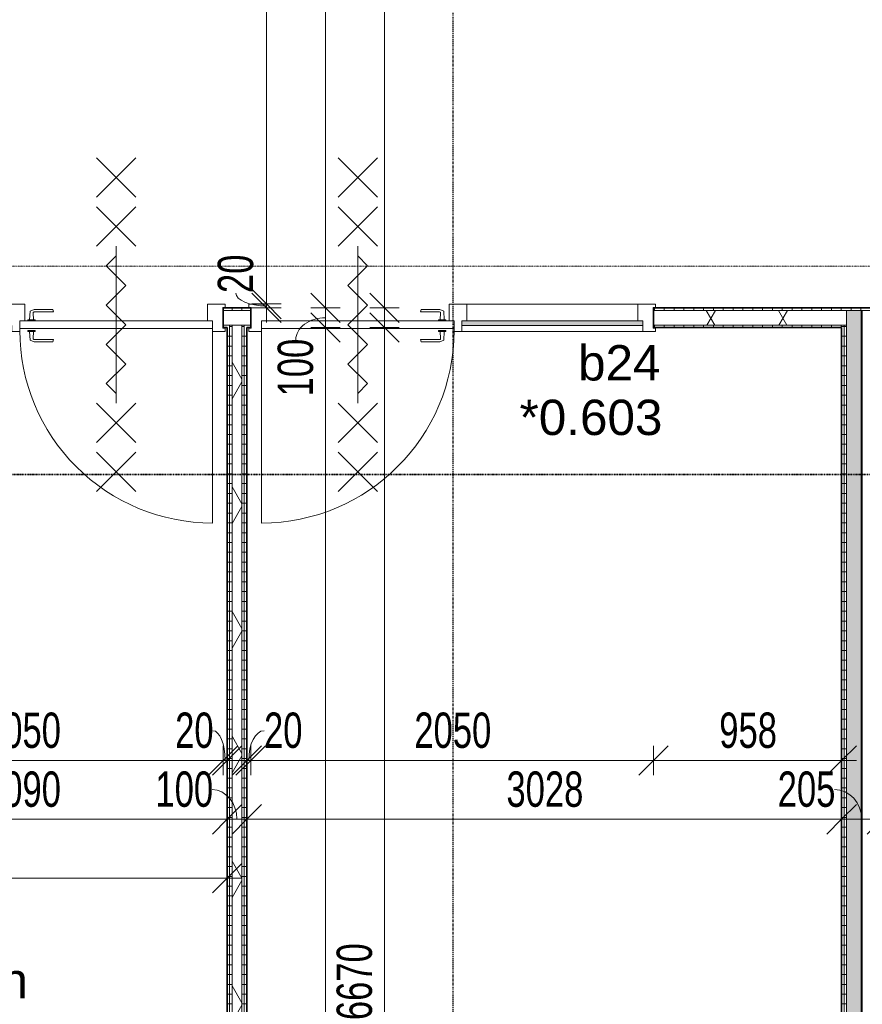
# Model space of a CAD drawing. Header units: millimetres. Extents: x -80560 to 110805, y -11020 to 52719.
# Tile 45 of 152: x 59689 to 63977, y 14604 to 19618. Entities that reach past the tile are written whole.
import ezdxf

# ---------------------------------------------------------------- set-up
doc = ezdxf.new("R2010")
doc.units = ezdxf.units.MM
doc.linetypes.add('CENTER2', pattern=[20, 8, -4, 4, -4])
doc.linetypes.add('DASHDOT2', pattern=[8, 4, -2, 0, -2])
for name, color, linetype, lineweight in [('A-ANNO-DIMS', 211, 'Continuous', 9), ('A-ANNO-DIMS-100', 211, 'Continuous', 9), ('A-ANNO-NOTE', 131, 'Continuous', 18), ('A-AREA-IDEN', 2, 'Continuous', 9), ('A-DETL-GENF', 92, 'Continuous', 18), ('A-DOOR', 31, 'Continuous', 18), ('A-GLAZ', 151, 'Continuous', 18), ('A-GLAZ-IDEN', 152, 'Continuous', 18), ('A-WALL', 113, 'Continuous', 35), ('A-WALL-PATT', 111, 'Continuous', 35), ('G-ANNO-SYMB', 111, 'Continuous', 9), ('I-WALL', 2, 'Continuous', 18), ('S-GRID', 1, 'Continuous', 9)]:
    doc.layers.add(name, color=color, linetype=linetype, lineweight=lineweight)
doc.styles.add('Arial', font='arial.ttf', dxfattribs={"height": 180})
doc.styles.add('Arial_6', font='arial.ttf', dxfattribs={"width": 0.7, "height": 180})
doc.dimstyles.new('n3o_1_8', dxfattribs={"dimscale": 304.8, "dimtxt": 183.646692, "dimasz": 0.492126, "dimexe": 0.246063, "dimexo": 0.0625, "dimgap": 0.032808, "dimtad": 1, "dimdec": 0, "dimdsep": 46, "dimtxsty": 'Arial_6', "dimblk1": 'OBLIQUE', "dimblk2": 'OBLIQUE', "dimsah": 1, "dimcen": 0.09, "dimdle": 0.246063, "dimazin": 0, "dimtfac": 1, "dimtdec": 4, "dimtix": 1, "dimtmove": 0, "dimatfit": 3, "dimfxl": 0.246063, "dimfxlon": 1, "dimtvp": 1, "dimtolj": 1, "dimtzin": 0, "dimarcsym": 2})
doc.dimstyles.new('n3o_1_8_2', dxfattribs={"dimscale": 304.8, "dimtxt": 183.646692, "dimasz": 0.492126, "dimexe": 0.246063, "dimexo": 0.0625, "dimgap": 0.032808, "dimtad": 1, "dimdec": 0, "dimdsep": 46, "dimtxsty": 'Arial_6', "dimblk1": 'OBLIQUE', "dimblk2": 'OBLIQUE', "dimsah": 1, "dimcen": 0.09, "dimdle": 0.246063, "dimazin": 0, "dimtfac": 1, "dimtdec": 4, "dimtix": 1, "dimtmove": 1, "dimatfit": 3, "dimfxl": 0.246063, "dimfxlon": 1, "dimtvp": 1, "dimtolj": 1, "dimtzin": 0, "dimarcsym": 2})
doc.dimstyles.new('n3o_1_8_3', dxfattribs={"dimscale": 304.8, "dimtxt": 183.646692, "dimasz": 0.492126, "dimexe": 0.246063, "dimexo": 0.0625, "dimgap": 0.032808, "dimtad": 1, "dimdec": 0, "dimdsep": 46, "dimtxsty": 'Arial_6', "dimblk1": 'OBLIQUE', "dimblk2": 'OBLIQUE', "dimsah": 1, "dimcen": 0.09, "dimdle": 0.246063, "dimazin": 0, "dimtfac": 1, "dimtdec": 4, "dimtix": 1, "dimtmove": 0, "dimatfit": 3, "dimfxl": 0.246063, "dimfxlon": 1, "dimtvp": 1, "dimtolj": 1, "dimtzin": 0, "dimarcsym": 2})
pattern_1 = [(180, (60844.82, 14005.25), (-1e-13, -50), [])]
pattern_2 = [(60, (24894.82, 0), (-274.963, 158.75), []), (120, (24894.82, 0), (-274.963, -158.75), [])]
pattern_3 = [(180, (64077.32, 14055.25), (-1e-13, -50), [])]
pattern_4 = [(90, (60319.82, 18050), (-50, -2e-13), [])]

# ---------------------------------------------------------------- blocks, each defined once
blk = doc.blocks.new('32_n3o_deur_enkel met zijlicht - 90x139_17_K_980_2410x2070_deur glasstrook_60 min_zs-34330500-DO_00 begane grond')
at = {"layer": 'A-GLAZ'}
for p, q in [((-970, 69.5), (-1035, 69.5)), ((-1035, 69.5), (-1035, 52.5)), ((-1035, 52.5), (-1023, 52.5)), ((-1023, 52.5), (-1023, -52.5)), ((-970, 39.5), (-970, 69.5)), ((-970, 69.5), (-50, 69.5)), ((-10, 69.5), (-50, 69.5)), ((-50, 69.5), (-50, 39.5)), ((-10, 55.5), (-10, 69.5)), ((1035, 69.5), (970, 69.5)), ((970, 69.5), (970, 55.5)), ((1023, -52.5), (1023, 52.5)), ((1023, 52.5), (1035, 52.5)), ((1035, 52.5), (1035, 69.5)), ((-945, -69.5), (-945, 15.5)), ((-75, 15.5), (-75, -69.5)), ((15, -69.5), (15, 15.5)), ((945, 15.5), (945, -69.5)), ((-1023, -52.5), (-1035, -52.5)), ((-1035, -52.5), (-1035, -69.5)), ((-1035, -69.5), (-945, -69.5)), ((-75, -69.5), (-945, -69.5)), ((-75, -69.5), (15, -69.5)), ((945, -69.5), (1035, -69.5)), ((1035, -52.5), (1023, -52.5)), ((1035, -69.5), (1035, -52.5))]:
    blk.add_line(p, q, dxfattribs=at)
blk = doc.blocks.new('30_n3o_deur_dicht - 40mm_draai_60min_zs_LS-33372926-DO_00 begane grond')
at = {"layer": 'A-DOOR'}
for p, q in [((0, 40), (-980, 40)), ((-980, 40), (-980, 0)), ((-980, 0), (0, 0)), ((0, 0), (0, 40))]:
    blk.add_line(p, q, dxfattribs=at)
blk = doc.blocks.new('30_n3o_beslag_deurkruk_met_schild - std-V111-DO_00 begane grond')
at = {"layer": 'A-DOOR'}
for p, q in [((-18.5, 0), (-18.5, -5)), ((18.5, -5), (18.5, 0)), ((-18.5, -5), (18.5, -5)), ((-7.8, -48.4), (-10, -5)), ((12.7, -58), (-7.8, -48.4)), ((10, -5), (8.3, -39.7)), ((13.3, -45), (111, -45)), ((111, -45), (108, -58)), ((108, -58), (12.7, -58))]:
    blk.add_line(p, q, dxfattribs=at)
at = {"layer": 'A-DOOR', "flags": 128}
blk.add_lwpolyline([(8.3, -39.7), (8.6, -41.7), (9.6, -43.4), (11.3, -44.6), (13.3, -45)], dxfattribs=at)
blk = doc.blocks.new('30_n3o_beslag_deurkruk_met_schild - std-V112-DO_00 begane grond')
at = {"layer": 'A-DOOR'}
for p, q in [((-7.8, 48.4), (12.7, 58)), ((12.7, 58), (108, 58)), ((108, 58), (111, 45)), ((18.5, 5), (-18.5, 5)), ((-18.5, 5), (-18.5, 0)), ((-10, 5), (-7.8, 48.4)), ((8.3, 39.7), (10, 5)), ((111, 45), (13.3, 45)), ((18.5, 0), (18.5, 5)), ((-18.5, 0), (18.5, 0))]:
    blk.add_line(p, q, dxfattribs=at)
at = {"layer": 'A-DOOR', "flags": 128}
blk.add_lwpolyline([(13.3, 45), (11.3, 44.6), (9.6, 43.4), (8.6, 41.7), (8.3, 39.7)], dxfattribs=at)
blk = doc.blocks.new('00_n3o_symbool_swingangle - std-33372938-DO_00 begane grond')
at = {"layer": 'A-DOOR'}
blk.add_line((-415, -10), (-415, -990), dxfattribs=at)
blk.add_arc((-415, -10), 980, 270, 0, dxfattribs=at)
blk = doc.blocks.new('32_n3o_deur_enkel met zijlicht - 90x139_17_K_980_2410x2070_deur glasstrook_60 min_zs-34330535-DO_00 begane grond')
at = {"layer": 'A-GLAZ'}
for p, q in [((-1035, 69.5), (-945, 69.5)), ((-1035, 52.5), (-1035, 69.5)), ((-1023, 52.5), (-1035, 52.5)), ((-1023, -52.5), (-1023, 52.5)), ((-945, 69.5), (-945, -15.5)), ((-75, 69.5), (-945, 69.5)), ((-75, 69.5), (15, 69.5)), ((-75, -15.5), (-75, 69.5)), ((15, 69.5), (15, -15.5)), ((945, 69.5), (1035, 69.5)), ((945, -15.5), (945, 69.5)), ((1023, 52.5), (1023, -52.5)), ((1035, 52.5), (1023, 52.5)), ((1035, 69.5), (1035, 52.5)), ((-970, -39.5), (-970, -69.5)), ((-50, -69.5), (-50, -39.5)), ((-1035, -52.5), (-1023, -52.5)), ((-1035, -69.5), (-1035, -52.5)), ((-970, -69.5), (-1035, -69.5)), ((-970, -69.5), (-50, -69.5)), ((-10, -69.5), (-50, -69.5)), ((-10, -55.5), (-10, -69.5)), ((970, -69.5), (970, -55.5)), ((1035, -69.5), (970, -69.5)), ((1023, -52.5), (1035, -52.5)), ((1035, -52.5), (1035, -69.5))]:
    blk.add_line(p, q, dxfattribs=at)
blk = doc.blocks.new('30_n3o_deur_dicht - 40mm_draai_60min_zs_LS-33372912-DO_00 begane grond')
at = {"layer": 'A-DOOR'}
for p, q in [((-980, -40), (-980, 0)), ((-980, 0), (0, 0)), ((0, 0), (0, -40)), ((0, -40), (-980, -40))]:
    blk.add_line(p, q, dxfattribs=at)
blk = doc.blocks.new('30_n3o_beslag_deurkruk_met_schild - std-887349-DO_00 begane grond')
at = {"layer": 'A-DOOR'}
for p, q in [((-7.8, 48.4), (12.7, 58)), ((12.7, 58), (108, 58)), ((108, 58), (111, 45)), ((18.5, 5), (-18.5, 5)), ((-18.5, 5), (-18.5, 0)), ((-10, 5), (-7.8, 48.4)), ((8.3, 39.7), (10, 5)), ((111, 45), (13.3, 45)), ((18.5, 0), (18.5, 5))]:
    blk.add_line(p, q, dxfattribs=at)
at = {"layer": 'A-DOOR', "flags": 128}
blk.add_lwpolyline([(13.3, 45), (11.3, 44.6), (9.6, 43.4), (8.6, 41.7), (8.3, 39.7)], dxfattribs=at)
blk = doc.blocks.new('30_n3o_beslag_deurkruk_met_schild - std-875116-DO_00 begane grond')
at = {"layer": 'A-DOOR'}
for p, q in [((18.5, 0), (-18.5, 0)), ((-18.5, 0), (-18.5, -5)), ((18.5, -5), (18.5, 0)), ((-18.5, -5), (18.5, -5)), ((-7.8, -48.4), (-10, -5)), ((12.7, -58), (-7.8, -48.4)), ((10, -5), (8.3, -39.7)), ((13.3, -45), (111, -45)), ((111, -45), (108, -58)), ((108, -58), (12.7, -58))]:
    blk.add_line(p, q, dxfattribs=at)
at = {"layer": 'A-DOOR', "flags": 128}
blk.add_lwpolyline([(8.3, -39.7), (8.6, -41.7), (9.6, -43.4), (11.3, -44.6), (13.3, -45)], dxfattribs=at)
blk = doc.blocks.new('00_n3o_symbool_swingangle - std-33372925-DO_00 begane grond')
at = {"layer": 'A-DOOR'}
blk.add_line((-415, 10), (-415, 990), dxfattribs=at)
blk.add_arc((-415, 10), 980, 360, 90, dxfattribs=at)
blk = doc.blocks.new('30_n3o_raam_vast - 24mm-33475744-DO_00 begane grond')
at = {"layer": 'A-DOOR'}
blk.add_hatch(color=256, dxfattribs=at).paths.add_polyline_path([(0, 24), (-920, 24), (-920, 0), (0, 0)], flags=0)
for p, q in [((0, 24), (-920, 24)), ((-920, 24), (-920, 0)), ((-920, 0), (0, 0)), ((0, 0), (0, 24))]:
    blk.add_line(p, q, dxfattribs=at)
blk = doc.blocks.new('01_n3o_symbool_lijn_met_tekst - brandwerend_B60-33375098-DO_00 begane grond')
at = {"layer": 'A-DETL-GENF', "color": 3, "linetype": 'DASHDOT2'}
blk.add_line((0, 0), (19740, 0), dxfattribs=at)
blk = doc.blocks.new('DIMBLOCK170-DO_00 begane grond')
at = {"layer": 'A-ANNO-DIMS-100'}
for p, q in [((58654.8, 15545.7), (58729.8, 15620.7)), ((58654.8, 15620.7), (58654.8, 15470.7)), ((58654.8, 15545.7), (58654.8, 15620.7)), ((60744.8, 15545.7), (60819.8, 15620.7)), ((60744.8, 15620.7), (60744.8, 15470.7)), ((60744.8, 15545.7), (60744.8, 15620.7)), ((58654.8, 15545.7), (58579.8, 15470.7)), ((58654.8, 15545.7), (60744.8, 15545.7)), ((60744.8, 15545.7), (60669.8, 15470.7))]:
    blk.add_line(p, q, dxfattribs=at)
at = {"layer": 'A-ANNO-DIMS-100', "color": 0, "insert": (59507.7, 15789.4), "char_height": 180, "width": 461.094, "attachment_point": 1, "line_spacing_factor": 0.941778, "style": 'Arial_6'}
blk.add_mtext('2090', dxfattribs=at)
blk = doc.blocks.new('_Oblique')
at = {"color": 0, "linetype": 'ByBlock', "lineweight": -2}
blk.add_line((-0.5, -0.5), (0.5, 0.5), dxfattribs=at)
blk = doc.blocks.new('DIMBLOCK171-DO_00 begane grond')
at = {"layer": 'A-ANNO-DIMS-100'}
for p, q in [((60744.8, 15545.7), (60819.8, 15620.7)), ((60744.8, 15620.7), (60744.8, 15470.7)), ((60744.8, 15545.7), (60744.8, 15620.7)), ((60844.8, 15545.7), (60919.8, 15620.7)), ((60844.8, 15620.7), (60844.8, 15470.7)), ((60844.8, 15545.7), (60844.8, 15620.7)), ((60744.8, 15545.7), (60669.8, 15470.7)), ((60744.8, 15545.7), (60844.8, 15545.7)), ((60844.8, 15545.7), (60769.8, 15470.7))]:
    blk.add_line(p, q, dxfattribs=at)
blk.add_ellipse((60668.5, 15545.7), major_axis=(0, 151.3), ratio=0.835334, start_param=4.712389, end_param=6.283185, dxfattribs=at)
at = {"layer": 'A-ANNO-DIMS-100', "color": 0, "insert": (60380.3, 15789.4), "char_height": 180, "width": 345.821, "attachment_point": 1, "line_spacing_factor": 0.941778, "style": 'Arial_6'}
blk.add_mtext('100', dxfattribs=at)
blk = doc.blocks.new('DIMBLOCK172-DO_00 begane grond')
at = {"layer": 'A-ANNO-DIMS-100'}
for p, q in [((60844.8, 15545.7), (60919.8, 15620.7)), ((60844.8, 15620.7), (60844.8, 15470.7)), ((60844.8, 15545.7), (60844.8, 15620.7)), ((63872.3, 15545.7), (63947.3, 15620.7)), ((63872.3, 15620.7), (63872.3, 15470.7)), ((63872.3, 15545.7), (63872.3, 15620.7)), ((60844.8, 15545.7), (60769.8, 15470.7)), ((60844.8, 15545.7), (63872.3, 15545.7)), ((63872.3, 15545.7), (63797.3, 15470.7))]:
    blk.add_line(p, q, dxfattribs=at)
at = {"layer": 'A-ANNO-DIMS-100', "color": 0, "insert": (62166.4, 15789.4), "char_height": 180, "width": 461.094, "attachment_point": 1, "line_spacing_factor": 0.941778, "style": 'Arial_6'}
blk.add_mtext('3028', dxfattribs=at)
blk = doc.blocks.new('DIMBLOCK173-DO_00 begane grond')
at = {"layer": 'A-ANNO-DIMS-100'}
for p, q in [((63872.3, 15545.7), (63947.3, 15620.7)), ((63872.3, 15620.7), (63872.3, 15470.7)), ((63872.3, 15545.7), (63872.3, 15620.7)), ((64077.3, 15545.7), (64152.3, 15620.7)), ((64077.3, 15620.7), (64077.3, 15470.7)), ((64077.3, 15545.7), (64077.3, 15620.7)), ((63872.3, 15545.7), (63797.3, 15470.7)), ((63872.3, 15545.7), (64077.3, 15545.7)), ((64077.3, 15545.7), (64002.3, 15470.7))]:
    blk.add_line(p, q, dxfattribs=at)
blk.add_ellipse((63835.1, 15545.7), major_axis=(0, 151.3), ratio=0.923832, start_param=4.712389, end_param=6.283185, dxfattribs=at)
at = {"layer": 'A-ANNO-DIMS-100', "color": 0, "insert": (63546.9, 15789.4), "char_height": 180, "width": 345.821, "attachment_point": 1, "line_spacing_factor": 0.941778, "style": 'Arial_6'}
blk.add_mtext('205', dxfattribs=at)
blk = doc.blocks.new('DIMBLOCK201-DO_00 begane grond')
at = {"layer": 'A-ANNO-DIMS-100'}
for p, q in [((61245.8, 23450), (61170.8, 23525)), ((61320.8, 23450), (61170.8, 23450)), ((61245.8, 23450), (61245.8, 18150)), ((61245.8, 23450), (61320.8, 23375)), ((61245.8, 23450), (61320.8, 23450)), ((61245.8, 18150), (61170.8, 18225)), ((61320.8, 18150), (61170.8, 18150)), ((61245.8, 18150), (61320.8, 18075)), ((61245.8, 18150), (61320.8, 18150))]:
    blk.add_line(p, q, dxfattribs=at)
at = {"layer": 'A-ANNO-DIMS-100', "color": 0, "insert": (61002.1, 20607.9), "char_height": 180, "width": 461.094, "attachment_point": 1, "rotation": 90, "line_spacing_factor": 0.941778, "style": 'Arial_6'}
blk.add_mtext('5300', dxfattribs=at)
blk = doc.blocks.new('DIMBLOCK202-DO_00 begane grond')
at = {"layer": 'A-ANNO-DIMS-100'}
for p, q in [((61245.8, 18150), (61170.8, 18225)), ((61320.8, 18150), (61170.8, 18150)), ((61245.8, 18050), (61170.8, 18125)), ((61245.8, 18150), (61245.8, 18050)), ((61245.8, 18150), (61320.8, 18075)), ((61245.8, 18150), (61320.8, 18150)), ((61320.8, 18050), (61170.8, 18050)), ((61245.8, 18050), (61320.8, 17975)), ((61245.8, 18050), (61320.8, 18050))]:
    blk.add_line(p, q, dxfattribs=at)
blk.add_ellipse((61245.8, 17987.5), major_axis=(151.3, 0), ratio=0.743775, start_param=1.570796, end_param=3.141593, dxfattribs=at)
at = {"layer": 'A-ANNO-DIMS-100', "color": 0, "insert": (61002.1, 17699.3), "char_height": 180, "width": 345.821, "attachment_point": 1, "rotation": 90, "line_spacing_factor": 0.941778, "style": 'Arial_6'}
blk.add_mtext('100', dxfattribs=at)
blk = doc.blocks.new('DIMBLOCK203-DO_00 begane grond')
at = {"layer": 'A-ANNO-DIMS-100'}
for p, q in [((61245.8, 18050), (61170.8, 18125)), ((61320.8, 18050), (61170.8, 18050)), ((61245.8, 18050), (61245.8, 9885.5)), ((61245.8, 18050), (61320.8, 17975)), ((61245.8, 18050), (61320.8, 18050)), ((61245.8, 9960.5), (61170.8, 10035.5)), ((61320.8, 9960.5), (61170.8, 9960.5)), ((61245.8, 9960.5), (61320.8, 9885.5)), ((61245.8, 9960.5), (61320.8, 9960.5))]:
    blk.add_line(p, q, dxfattribs=at)
at = {"layer": 'A-ANNO-DIMS-100', "color": 0, "insert": (61002.1, 13813.1), "char_height": 180, "width": 461.094, "attachment_point": 1, "rotation": 90, "line_spacing_factor": 0.941778, "style": 'Arial_6'}
blk.add_mtext('8090', dxfattribs=at)
blk = doc.blocks.new('DIMBLOCK408-DO_00 begane grond')
at = {"layer": 'A-ANNO-DIMS-100'}
for p, q in [((58674.8, 15845.7), (58749.8, 15920.7)), ((58674.8, 15920.7), (58674.8, 15770.7)), ((58674.8, 15845.7), (58674.8, 15920.7)), ((60724.8, 15845.7), (60799.8, 15920.7)), ((60724.8, 15920.7), (60724.8, 15770.7)), ((60724.8, 15845.7), (60724.8, 15920.7)), ((58674.8, 15845.7), (58599.8, 15770.7)), ((58674.8, 15845.7), (60724.8, 15845.7)), ((60724.8, 15845.7), (60649.8, 15770.7))]:
    blk.add_line(p, q, dxfattribs=at)
at = {"layer": 'A-ANNO-DIMS-100', "color": 0, "insert": (59507.7, 16089.4), "char_height": 180, "width": 461.094, "attachment_point": 1, "line_spacing_factor": 0.941778, "style": 'Arial_6'}
blk.add_mtext('2050', dxfattribs=at)
blk = doc.blocks.new('DIMBLOCK409-DO_00 begane grond')
at = {"layer": 'A-ANNO-DIMS-100'}
for p, q in [((60724.8, 15845.7), (60799.8, 15920.7)), ((60724.8, 15920.7), (60724.8, 15770.7)), ((60724.8, 15845.7), (60724.8, 15920.7)), ((60744.8, 15845.7), (60819.8, 15920.7)), ((60744.8, 15920.7), (60744.8, 15770.7)), ((60744.8, 15845.7), (60744.8, 15920.7)), ((60724.8, 15845.7), (60649.8, 15770.7)), ((60744.8, 15845.7), (60669.8, 15770.7)), ((60724.8, 15845.7), (60819.8, 15845.7))]:
    blk.add_line(p, q, dxfattribs=at)
blk.add_ellipse((60672.5, 15845.7), major_axis=(0, 151.3), ratio=0.411697, start_param=4.712389, end_param=6.283185, dxfattribs=at)
at = {"layer": 'A-ANNO-DIMS-100', "color": 0, "insert": (60480.4, 16089.4), "char_height": 180, "width": 230.547, "attachment_point": 1, "line_spacing_factor": 0.941778, "style": 'Arial_6'}
blk.add_mtext('20', dxfattribs=at)
blk = doc.blocks.new('DIMBLOCK410-DO_00 begane grond')
at = {"layer": 'A-ANNO-DIMS-100'}
for p, q in [((60844.8, 15845.7), (60919.8, 15920.7)), ((60844.8, 15920.7), (60844.8, 15770.7)), ((60844.8, 15845.7), (60844.8, 15920.7)), ((60864.8, 15845.7), (60939.8, 15920.7)), ((60864.8, 15920.7), (60864.8, 15770.7)), ((60864.8, 15845.7), (60864.8, 15920.7)), ((60769.8, 15845.7), (60864.8, 15845.7)), ((60844.8, 15845.7), (60769.8, 15770.7)), ((60864.8, 15845.7), (60789.8, 15770.7))]:
    blk.add_line(p, q, dxfattribs=at)
blk.add_ellipse((60932.7, 15845.7), major_axis=(0, 151.3), ratio=0.514583, start_param=0, end_param=1.570796, dxfattribs=at)
at = {"layer": 'A-ANNO-DIMS-100', "color": 0, "insert": (60932.7, 16089.4), "char_height": 180, "width": 230.547, "attachment_point": 1, "line_spacing_factor": 0.941778, "style": 'Arial_6'}
blk.add_mtext('20', dxfattribs=at)
blk = doc.blocks.new('DIMBLOCK411-DO_00 begane grond')
at = {"layer": 'A-ANNO-DIMS-100'}
for p, q in [((60864.8, 15845.7), (60939.8, 15920.7)), ((60864.8, 15920.7), (60864.8, 15770.7)), ((60864.8, 15845.7), (60864.8, 15920.7)), ((62914.8, 15845.7), (62989.8, 15920.7)), ((62914.8, 15920.7), (62914.8, 15770.7)), ((62914.8, 15845.7), (62914.8, 15920.7)), ((60864.8, 15845.7), (60789.8, 15770.7)), ((60864.8, 15845.7), (62914.8, 15845.7)), ((62914.8, 15845.7), (62839.8, 15770.7))]:
    blk.add_line(p, q, dxfattribs=at)
at = {"layer": 'A-ANNO-DIMS-100', "color": 0, "insert": (61697.7, 16089.4), "char_height": 180, "width": 461.094, "attachment_point": 1, "line_spacing_factor": 0.941778, "style": 'Arial_6'}
blk.add_mtext('2050', dxfattribs=at)
blk = doc.blocks.new('DIMBLOCK412-DO_00 begane grond')
at = {"layer": 'A-ANNO-DIMS-100'}
for p, q in [((62914.8, 15845.7), (62989.8, 15920.7)), ((62914.8, 15920.7), (62914.8, 15770.7)), ((62914.8, 15845.7), (62914.8, 15920.7)), ((63872.3, 15845.7), (63947.3, 15920.7)), ((63872.3, 15920.7), (63872.3, 15770.7)), ((63872.3, 15845.7), (63872.3, 15920.7)), ((62914.8, 15845.7), (62839.8, 15770.7)), ((62914.8, 15845.7), (63947.3, 15845.7)), ((63872.3, 15845.7), (63797.3, 15770.7))]:
    blk.add_line(p, q, dxfattribs=at)
at = {"layer": 'A-ANNO-DIMS-100', "color": 0, "insert": (63249.5, 16089.4), "char_height": 180, "width": 345.821, "attachment_point": 1, "line_spacing_factor": 0.941778, "style": 'Arial_6'}
blk.add_mtext('958', dxfattribs=at)
blk = doc.blocks.new('DIMBLOCK422-DO_00 begane grond')
at = {"layer": 'A-ANNO-DIMS-100'}
for p, q in [((56767.3, 15245.7), (56842.3, 15320.7)), ((56767.3, 15320.7), (56767.3, 15170.7)), ((56767.3, 15245.7), (56767.3, 15320.7)), ((60744.8, 15245.7), (60819.8, 15320.7)), ((60744.8, 15320.7), (60744.8, 15170.7)), ((60744.8, 15245.7), (60744.8, 15320.7)), ((56692.3, 15245.7), (60819.8, 15245.7)), ((56767.3, 15245.7), (56692.3, 15170.7)), ((60744.8, 15245.7), (60669.8, 15170.7))]:
    blk.add_line(p, q, dxfattribs=at)
at = {"layer": 'A-ANNO-DIMS-100', "color": 0, "insert": (58563.9, 15489.4), "char_height": 180, "width": 461.094, "attachment_point": 1, "line_spacing_factor": 0.941778, "style": 'Arial_6'}
blk.add_mtext('3978', dxfattribs=at)
blk = doc.blocks.new('DIMBLOCK425-DO_00 begane grond')
at = {"layer": 'A-ANNO-DIMS-100'}
for p, q in [((61545.8, 22450), (61470.8, 22525)), ((61470.8, 22450), (61620.8, 22450)), ((61545.8, 22450), (61470.8, 22450)), ((61545.8, 22450), (61545.8, 18075)), ((61545.8, 22450), (61620.8, 22375)), ((61545.8, 18150), (61470.8, 18225)), ((61620.8, 18150), (61470.8, 18150)), ((61545.8, 18150), (61620.8, 18075)), ((61545.8, 18150), (61620.8, 18150))]:
    blk.add_line(p, q, dxfattribs=at)
at = {"layer": 'A-ANNO-DIMS-100', "color": 0, "insert": (61302.1, 20107.9), "char_height": 180, "width": 461.094, "attachment_point": 1, "rotation": 90, "line_spacing_factor": 0.941778, "style": 'Arial_6'}
blk.add_mtext('4300', dxfattribs=at)
blk = doc.blocks.new('DIMBLOCK426-DO_00 begane grond')
at = {"layer": 'A-ANNO-DIMS-100'}
for p, q in [((60945.8, 18170), (60870.8, 18245)), ((60945.8, 18150), (60870.8, 18225)), ((60870.8, 18170), (61020.8, 18170)), ((60945.8, 18170), (60870.8, 18170)), ((60945.8, 18075), (60945.8, 18170)), ((60945.8, 18170), (61020.8, 18095)), ((60870.8, 18150), (61020.8, 18150)), ((60945.8, 18150), (60870.8, 18150)), ((60945.8, 18150), (61020.8, 18075))]:
    blk.add_line(p, q, dxfattribs=at)
blk.add_ellipse((60945.8, 18225.6), major_axis=(156.1, 0), ratio=0.420639, start_param=3.141593, end_param=4.712389, dxfattribs=at)
at = {"layer": 'A-ANNO-DIMS-100', "color": 0, "insert": (60697.3, 18225.6), "char_height": 180, "width": 230.547, "attachment_point": 1, "rotation": 90, "line_spacing_factor": 0.941778, "style": 'Arial_6'}
blk.add_mtext('20', dxfattribs=at)
blk = doc.blocks.new('DIMBLOCK427-DO_00 begane grond')
at = {"layer": 'A-ANNO-DIMS-100'}
for p, q in [((60945.8, 23430), (60870.8, 23505)), ((60870.8, 23430), (61020.8, 23430)), ((60945.8, 23430), (60870.8, 23430)), ((60945.8, 18170), (60945.8, 23430)), ((60945.8, 23430), (61020.8, 23355)), ((60945.8, 18170), (60870.8, 18245)), ((60870.8, 18170), (61020.8, 18170)), ((60945.8, 18170), (60870.8, 18170)), ((60945.8, 18170), (61020.8, 18095))]:
    blk.add_line(p, q, dxfattribs=at)
at = {"layer": 'A-ANNO-DIMS-100', "color": 0, "insert": (60702.1, 20607.9), "char_height": 180, "width": 461.094, "attachment_point": 1, "rotation": 90, "line_spacing_factor": 0.941778, "style": 'Arial_6'}
blk.add_mtext('5260', dxfattribs=at)
blk = doc.blocks.new('DIMBLOCK631-DO_00 begane grond')
at = {"layer": 'A-ANNO-DIMS-100'}
for p, q in [((61545.8, 18050), (61470.8, 18125)), ((61545.8, 18125), (61545.8, 11380.5)), ((61620.8, 18050), (61470.8, 18050)), ((61545.8, 18050), (61620.8, 17975)), ((61545.8, 18050), (61620.8, 18050)), ((61545.8, 11380.5), (61470.8, 11455.5)), ((61620.8, 11380.5), (61470.8, 11380.5)), ((61545.8, 11380.5), (61620.8, 11305.5)), ((61545.8, 11380.5), (61620.8, 11380.5))]:
    blk.add_line(p, q, dxfattribs=at)
at = {"layer": 'A-ANNO-DIMS-100', "color": 0, "insert": (61302.1, 14523.1), "char_height": 180, "width": 461.094, "attachment_point": 1, "rotation": 90, "line_spacing_factor": 0.941778, "style": 'Arial_6'}
blk.add_mtext('6670', dxfattribs=at)

msp = doc.modelspace()

# ---------------------------------------------------------------- hatches: boundary and pattern name
at = {"layer": 'A-WALL-PATT', "lineweight": 18}
h = msp.add_hatch(dxfattribs=at)
h.set_pattern_fill('FP_2', color=256, style=0, pattern_type=2)
h.set_pattern_definition(pattern_2)
h.paths.add_polyline_path([(63884.8, 18062.5), (63897.3, 18062.5), (63897.3, 18137.5), (62914.8, 18137.5), (62914.8, 18062.5), (63872.3, 18062.5)], flags=0)
h.paths.add_polyline_path([(60724.8, 18062.5), (60864.8, 18062.5), (60864.8, 18137.5), (60724.8, 18137.5)], flags=0)
h.paths.add_polyline_path([(57267.3, 18062.5), (57474.8, 18062.5), (57474.8, 18137.5), (56742.3, 18137.5), (56742.3, 18062.5), (57153.5, 18062.5)], flags=0)
h.paths.add_polyline_path([(58674.8, 18062.5), (58674.8, 18137.5), (58534.8, 18137.5), (58534.8, 18062.5), (58642.3, 18062.5)], flags=0)
h = msp.add_hatch(dxfattribs=at)
h.set_pattern_fill('FP_44', color=256, angle=90, style=0, pattern_type=2)
h.set_pattern_definition(pattern_4)
h.paths.add_polyline_path([(64052.3, 18137.5), (64052.3, 18150), (62914.8, 18150), (62914.8, 18137.5), (63977.3, 18137.5)], flags=0)
h.paths.add_polyline_path([(60724.8, 18137.5), (60864.8, 18137.5), (60864.8, 18150), (60724.8, 18150)], flags=0)
h.paths.add_polyline_path([(58674.8, 18137.5), (58674.8, 18150), (58534.8, 18150), (58534.8, 18137.5)], flags=0)
h.paths.add_polyline_path([(56767.3, 18137.5), (57347.3, 18137.5), (57347.3, 18150), (56767.3, 18150)], flags=0)
h.paths.add_polyline_path([(57447.2, 18137.5), (57474.8, 18137.5), (57474.8, 18150), (57422.3, 18150), (57422.3, 18137.5)], flags=0)
at = {"layer": 'A-WALL-PATT', "lineweight": 5}
msp.add_hatch(color=256, dxfattribs=at).paths.add_polyline_path([(63897.3, 9960.5), (63972.3, 9960.5), (63972.3, 18137.5), (63897.3, 18137.5), (63897.3, 10255.6)], flags=0)
at = {"layer": 'A-WALL-PATT', "lineweight": 18}
h = msp.add_hatch(dxfattribs=at)
h.set_pattern_fill('FP_44', color=256, angle=90, style=0, pattern_type=2)
h.set_pattern_definition(pattern_4)
h.paths.add_polyline_path([(63872.3, 18050), (63872.3, 18062.5), (62914.8, 18062.5), (62914.8, 18050), (63614.3, 18050)], flags=0)
h.paths.add_polyline_path([(58554.8, 18050), (58567.3, 18050), (58567.3, 18062.5), (58534.8, 18062.5), (58534.8, 18050)], flags=0)
h.paths.add_polyline_path([(58674.8, 18050), (58674.8, 18062.5), (58642.3, 18062.5), (58642.3, 18050), (58654.8, 18050)], flags=0)
h.paths.add_polyline_path([(60832.3, 18050), (60864.8, 18050), (60864.8, 18062.5), (60832.3, 18062.5)], flags=0)
h.paths.add_polyline_path([(60757.3, 18050), (60757.3, 18062.5), (60724.8, 18062.5), (60724.8, 18050), (60744.8, 18050)], flags=0)
h.paths.add_polyline_path([(57447.2, 18050), (57474.8, 18050), (57474.8, 18062.5), (57342.3, 18062.5), (57342.3, 18050), (57354.8, 18050)], flags=0)
h.paths.add_polyline_path([(57254.8, 18050), (57267.3, 18050), (57267.3, 18062.5), (56767.3, 18062.5), (56767.3, 18050), (57153.5, 18050)], flags=0)
h = msp.add_hatch(dxfattribs=at)
h.set_pattern_fill('FP_32', color=256, angle=90, style=0, pattern_type=2)
h.set_pattern_definition(pattern_1)
h.paths.add_polyline_path([(60769.8, 9960.5), (60769.8, 10320.5), (60757.3, 10320.5), (60757.3, 9960.5)], flags=0)
h.paths.add_polyline_path([(60769.8, 11380.5), (60769.8, 18062.5), (60757.3, 18062.5), (60757.3, 11380.5)], flags=0)
h = msp.add_hatch(dxfattribs=at)
h.set_pattern_fill('FP_2', color=256, style=0, pattern_type=2)
h.set_pattern_definition(pattern_2)
h.paths.add_polyline_path([(60819.8, 9960.5), (60819.8, 10320.5), (60769.8, 10320.5), (60769.8, 9960.5)], flags=0)
h.paths.add_polyline_path([(60819.8, 11380.5), (60819.8, 18062.5), (60769.8, 18062.5), (60769.8, 11380.5)], flags=0)
h = msp.add_hatch(dxfattribs=at)
h.set_pattern_fill('FP_32', color=256, angle=90, style=0, pattern_type=2)
h.set_pattern_definition(pattern_1)
h.paths.add_polyline_path([(60832.3, 9960.5), (60832.3, 10320.5), (60819.8, 10320.5), (60819.8, 9960.5)], flags=0)
h.paths.add_polyline_path([(60819.8, 11380.5), (60832.3, 11380.5), (60832.3, 18062.5), (60819.8, 18062.5), (60819.8, 12255.2)], flags=0)
h = msp.add_hatch(dxfattribs=at)
h.set_pattern_fill('FP_33', color=256, angle=90, style=0, pattern_type=2)
h.set_pattern_definition(pattern_3)
h.paths.add_polyline_path([(63872.3, 9960.5), (63884.8, 9960.5), (63884.8, 18062.5), (63872.3, 18062.5), (63872.3, 10255.6)], flags=0)
h = msp.add_hatch(dxfattribs=at)
h.set_pattern_fill('FP_33', color=256, angle=90, style=0, pattern_type=2)
h.set_pattern_definition(pattern_3)
h.paths.add_polyline_path([(63884.8, 9960.5), (63897.3, 9960.5), (63897.3, 18062.5), (63884.8, 18062.5), (63884.8, 10255.6)], flags=0)
h = msp.add_hatch(dxfattribs=at)
h.set_pattern_fill('FP_32', color=256, angle=90, style=0, pattern_type=2)
h.set_pattern_definition(pattern_1)
h.paths.add_polyline_path([(60744.8, 9960.5), (60757.3, 9960.5), (60757.3, 10320.5), (60744.8, 10320.5), (60744.8, 10255.6)], flags=0)
h.paths.add_polyline_path([(60744.8, 11380.5), (60757.3, 11380.5), (60757.3, 18050), (60744.8, 18050), (60744.8, 12255.2)], flags=0)
h = msp.add_hatch(dxfattribs=at)
h.set_pattern_fill('FP_32', color=256, angle=90, style=0, pattern_type=2)
h.set_pattern_definition(pattern_1)
h.paths.add_polyline_path([(60844.8, 9960.5), (60844.8, 10320.5), (60832.3, 10320.5), (60832.3, 9960.5)], flags=0)
h.paths.add_polyline_path([(60832.3, 11380.5), (60844.8, 11380.5), (60844.8, 18050), (60832.3, 18050), (60832.3, 12255.2)], flags=0)

# ---------------------------------------------------------------- linework, layer by layer
at = {"layer": 'A-ANNO-NOTE', "lineweight": 9}
for p, q in [((60079.8, 18914.5), (60279.8, 18714.5)), ((60279.8, 18914.5), (60079.8, 18714.5)), ((61509.8, 18914.5), (61309.8, 18714.5)), ((61309.8, 18914.5), (61509.8, 18714.5)), ((60079.8, 18664.5), (60279.8, 18464.5)), ((60279.8, 18664.5), (60079.8, 18464.5)), ((61509.8, 18664.5), (61309.8, 18464.5)), ((61309.8, 18664.5), (61509.8, 18464.5)), ((60179.8, 18464.5), (60179.8, 17664.5)), ((60179.8, 18464.5), (60179.8, 17664.5)), ((61409.8, 18464.5), (61409.8, 17664.5)), ((61409.8, 18464.5), (61409.8, 17664.5)), ((60129.8, 18364.8), (60179.8, 18414.8)), ((61459.9, 18364.8), (61409.8, 18414.8)), ((60229.9, 18264.7), (60129.8, 18364.8)), ((61359.8, 18264.7), (61459.9, 18364.8)), ((60129.8, 18164.6), (60229.9, 18264.7)), ((61459.9, 18164.6), (61359.8, 18264.7)), ((60229.9, 18064.5), (60129.8, 18164.6)), ((61359.8, 18064.5), (61459.9, 18164.6)), ((60229.9, 18064.5), (60129.8, 17964.4)), ((61359.8, 18064.5), (61459.9, 17964.4)), ((60129.8, 17964.4), (60229.9, 17864.3)), ((61459.9, 17964.4), (61359.8, 17864.3)), ((60229.9, 17864.3), (60129.8, 17764.2)), ((61359.8, 17864.3), (61459.9, 17764.2)), ((60129.8, 17764.2), (60179.8, 17714.2)), ((61459.9, 17764.2), (61409.8, 17714.2)), ((60079.8, 17464.5), (60279.8, 17664.5)), ((60279.8, 17464.5), (60079.8, 17664.5)), ((61509.8, 17464.5), (61309.8, 17664.5)), ((61309.8, 17464.5), (61509.8, 17664.5)), ((60079.8, 17214.5), (60279.8, 17414.5)), ((60279.8, 17214.5), (60079.8, 17414.5)), ((61509.8, 17214.5), (61309.8, 17414.5)), ((61309.8, 17214.5), (61509.8, 17414.5))]:
    msp.add_line(p, q, dxfattribs=at)
at = {"layer": 'A-WALL', "lineweight": 18}
for p, q in [((60724.8, 18137.5), (60864.8, 18137.5)), ((62914.8, 18137.5), (64052.3, 18137.5)), ((63897.3, 18137.5), (63897.3, 9960.5)), ((63972.3, 9960.5), (63972.3, 18137.5)), ((63977.3, 9960.5), (63977.3, 18137.5)), ((60724.8, 18062.5), (60864.8, 18062.5)), ((60757.3, 11380.5), (60757.3, 18062.5)), ((60769.8, 11380.5), (60769.8, 18062.5)), ((60819.8, 11380.5), (60819.8, 18062.5)), ((60832.3, 11380.5), (60832.3, 18062.5)), ((62914.8, 18062.5), (63897.3, 18062.5)), ((63884.8, 9960.5), (63884.8, 18062.5))]:
    msp.add_line(p, q, dxfattribs=at)
at = {"layer": 'G-ANNO-SYMB', "linetype": 'DASHDOT2', "lineweight": 35}
msp.add_line((38786.5, 17302.3), (103586.5, 17302.3), dxfattribs=at)
at = {"layer": 'I-WALL', "lineweight": 35}
for p, q in [((60864.8, 18150), (60724.8, 18150)), ((60724.8, 18150), (60724.8, 18050)), ((60864.8, 18050), (60864.8, 18150)), ((64576.8, 18150), (62914.8, 18150)), ((62914.8, 18150), (62914.8, 18050)), ((60724.8, 18050), (60744.8, 18050)), ((60744.8, 18050), (60744.8, 11380.5)), ((60844.8, 11380.5), (60844.8, 18050)), ((60844.8, 18050), (60864.8, 18050)), ((62914.8, 18050), (63872.3, 18050)), ((63872.3, 18050), (63872.3, 9960.5))]:
    msp.add_line(p, q, dxfattribs=at)
at = {"layer": 'S-GRID', "linetype": 'CENTER2', "lineweight": 25}
msp.add_line((61894.8, 4383.3), (61894.8, 52119.1), dxfattribs=at)

# ---------------------------------------------------------------- block references
at = {"layer": 'A-DETL-GENF', "color": 3, "linetype": 'DASHDOT2'}
msp.add_blockref('01_n3o_symbool_lijn_met_tekst - brandwerend_B60-33375098-DO_00 begane grond', (58854.8, 18362.5), dxfattribs=at)
at = {"layer": 'A-DOOR'}
for name, p in [('30_n3o_beslag_deurkruk_met_schild - std-887349-DO_00 begane grond', (59749.8, 18084.5)), ('30_n3o_deur_dicht - 40mm_draai_60min_zs_LS-33372912-DO_00 begane grond', (60669.8, 18084.5)), ('30_n3o_beslag_deurkruk_met_schild - std-875116-DO_00 begane grond', (59749.8, 18034.5)), ('00_n3o_symbool_swingangle - std-33372938-DO_00 begane grond', (61334.8, 18044.5))]:
    msp.add_blockref(name, p, dxfattribs=at)
at = {"layer": 'A-DOOR', "rotation": 180}
for name, p in [('30_n3o_beslag_deurkruk_met_schild - std-V111-DO_00 begane grond', (61839.8, 18084.5)), ('30_n3o_deur_dicht - 40mm_draai_60min_zs_LS-33372926-DO_00 begane grond', (60919.8, 18084.5)), ('30_n3o_raam_vast - 24mm-33475744-DO_00 begane grond', (61939.8, 18084.5)), ('00_n3o_symbool_swingangle - std-33372925-DO_00 begane grond', (60254.8, 18044.5)), ('30_n3o_beslag_deurkruk_met_schild - std-V112-DO_00 begane grond', (61839.8, 18034.5))]:
    msp.add_blockref(name, p, dxfattribs=at)
at = {"layer": 'A-GLAZ'}
msp.add_blockref('32_n3o_deur_enkel met zijlicht - 90x139_17_K_980_2410x2070_deur glasstrook_60 min_zs-34330535-DO_00 begane grond', (59699.8, 18100), dxfattribs=at)
at = {"layer": 'A-GLAZ', "rotation": 180}
msp.add_blockref('32_n3o_deur_enkel met zijlicht - 90x139_17_K_980_2410x2070_deur glasstrook_60 min_zs-34330500-DO_00 begane grond', (61889.8, 18100), dxfattribs=at)

# ---------------------------------------------------------------- texts
at = {"layer": 'A-AREA-IDEN', "insert": (57342.2, 14814.7), "char_height": 180, "width": 2829.957, "attachment_point": 1, "style": 'Arial'}
msp.add_mtext('Werkruimte docenten', dxfattribs=at)
at = {"layer": 'A-GLAZ-IDEN', "lineweight": 9, "char_height": 180, "attachment_point": 1, "style": 'Arial'}
for s, insert, width in [('b24', (62530.9, 17960.4), 505.063), ('*0.603', (62233.2, 17682.6), 865.822)]:
    msp.add_mtext(s, dxfattribs=dict(at, insert=insert, width=width))

# ---------------------------------------------------------------- dimensions: what is measured, and where the dimension line sits
at = {"layer": 'A-ANNO-DIMS'}
for base, p1, p2, dimstyle, override, picture, middle in [((61245.8, 18150), (61320.8, 23450), (61320.8, 18150), 'n3o_1_8', {"dimpost": '<>', "dimfxl": 5300}, 'DIMBLOCK201-DO_00 begane grond', (61143.8, 20800)), ((60945.8, 23430), (60870.8, 18170), (60870.8, 23430), 'n3o_1_8_3', {"dimpost": '<>', "dimfxl": 5260}, 'DIMBLOCK427-DO_00 begane grond', (60843.9, 20800)), ((61545.8, 18150), (61470.8, 22450), (61620.8, 18150), 'n3o_1_8_3', {"dimpost": '<>', "dimfxl": 4302.615484}, 'DIMBLOCK425-DO_00 begane grond', (61443.8, 20300)), ((61245.7707615, 9960.5), (61320.7707615, 18050), (61320.7707615, 9960.5), 'n3o_1_8', {"dimpost": '<>', "dimfxl": 8089.5}, 'DIMBLOCK203-DO_00 begane grond', (61143.8676232, 14005.25)), ((61545.7707615, 11380.5), (61620.7707615, 18050), (61620.7707615, 11380.5), 'n3o_1_8_3', {"dimpost": '<>', "dimfxl": 6669.5}, 'DIMBLOCK631-DO_00 begane grond', (61443.8676232, 14715.25))]:
    dim = msp.add_linear_dim(base=base, p1=p1, p2=p2, angle=90, dimstyle=dimstyle, override=override, dxfattribs=at)
    dim.commit()
    dim.dimension.update_dxf_attribs({"geometry": picture, "text_midpoint": middle})
for base, p1, p2, override, picture, middle in [((60945.8, 18170), (60870.8, 18150), (60870.8, 18170), {"dimpost": '<>', "dimfxl": 20}, 'DIMBLOCK426-DO_00 begane grond', (60817.3, 18340.9)), ((61245.8, 18050), (61320.8, 18150), (61320.8, 18050), {"dimpost": '<>', "dimfxl": 100}, 'DIMBLOCK202-DO_00 begane grond', (61122.1, 17872.2))]:
    dim = msp.add_linear_dim(base=base, p1=p1, p2=p2, angle=90, dimstyle='n3o_1_8_2', override=override, dxfattribs=at)
    dim.commit()
    dim.dimension.update_dxf_attribs({"geometry": picture, "text_midpoint": middle, "dimtype": 160, "text_rotation": 90})
for base, p1, p2, dimstyle, override, picture, middle in [((60724.8, 15845.7), (58674.8, 15920.7), (60724.8, 15920.7), 'n3o_1_8_3', {"dimpost": '<>', "dimfxl": 2050}, 'DIMBLOCK408-DO_00 begane grond', (59699.8, 15947.6)), ((62914.8, 15845.7), (60864.8, 15920.7), (62914.8, 15920.7), 'n3o_1_8_3', {"dimpost": '<>', "dimfxl": 2050}, 'DIMBLOCK411-DO_00 begane grond', (61889.8, 15947.6)), ((63872.3189632, 15845.6946823), (62914.8189632, 15920.6946823), (63872.3189632, 15920.6946823), 'n3o_1_8_3', {"dimpost": '<>', "dimfxl": 957.5}, 'DIMBLOCK412-DO_00 begane grond', (63393.5689632, 15947.5978207)), ((60744.8, 15545.7), (58654.8, 15620.7), (60744.8, 15620.7), 'n3o_1_8', {"dimpost": '<>', "dimfxl": 2090}, 'DIMBLOCK170-DO_00 begane grond', (59699.8, 15647.6)), ((63872.3189632, 15545.6946823), (60844.8189632, 15620.6946823), (63872.3189632, 15620.6946823), 'n3o_1_8', {"dimpost": '<>', "dimfxl": 3027.5}, 'DIMBLOCK172-DO_00 begane grond', (62358.5689632, 15647.6592122)), ((60744.8189632, 15245.6946823), (56767.3189632, 15320.6946823), (60744.8189632, 15320.6946823), 'n3o_1_8_3', {"dimpost": '<>', "dimfxl": 3977.5}, 'DIMBLOCK422-DO_00 begane grond', (58756.0689632, 15347.6592122))]:
    dim = msp.add_linear_dim(base=base, p1=p1, p2=p2, dimstyle=dimstyle, override=override, dxfattribs=at)
    dim.commit()
    dim.dimension.update_dxf_attribs({"geometry": picture, "text_midpoint": middle})
for base, p1, p2, override, picture, middle in [((60744.8, 15845.7), (60724.8, 15920.7), (60744.8, 15920.7), {"dimpost": '<>', "dimfxl": 20}, 'DIMBLOCK409-DO_00 begane grond', (60595.7, 15969.4)), ((60864.8, 15845.7), (60844.8, 15920.7), (60864.8, 15920.7), {"dimpost": '<>', "dimfxl": 20}, 'DIMBLOCK410-DO_00 begane grond', (61047.9, 15969.4)), ((60844.8, 15545.7), (60744.8, 15620.7), (60844.8, 15620.7), {"dimpost": '<>', "dimfxl": 100}, 'DIMBLOCK171-DO_00 begane grond', (60553.2, 15669.4)), ((64077.3, 15545.7), (63872.3, 15620.7), (64077.3, 15620.7), {"dimpost": '<>', "dimfxl": 205}, 'DIMBLOCK173-DO_00 begane grond', (63719.8, 15669.4))]:
    dim = msp.add_linear_dim(base=base, p1=p1, p2=p2, dimstyle='n3o_1_8_2', override=override, dxfattribs=at)
    dim.commit()
    dim.dimension.update_dxf_attribs({"geometry": picture, "text_midpoint": middle, "dimtype": 160})

doc.saveas('drawing.dxf')
